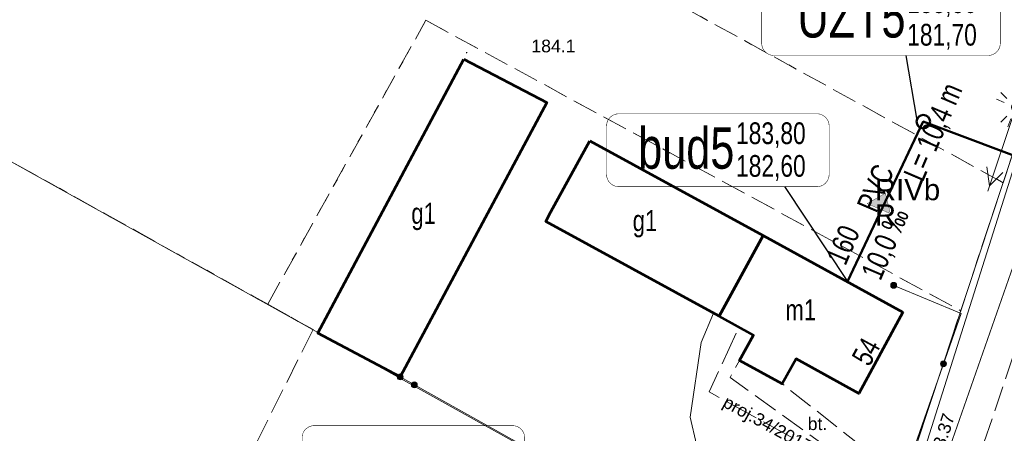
# Model space of a CAD drawing. Header units: metres. Extents: x 7482748 to 7484637, y 5684406 to 5687014.
# Tile 140 of 180: x 7483461 to 7483519, y 5686473 to 5686497. Entities that reach past the tile are written whole.
import ezdxf
from ezdxf.enums import TextEntityAlignment as Align
from ezdxf.lldxf.tags import DXFTag

# ---------------------------------------------------------------- set-up
doc = ezdxf.new("R2010")
doc.units = ezdxf.units.M
doc.header["$MEASUREMENT"] = 0
for name, pattern in [('KTJZ01_500', [2, 1.5, -0.5]), ('l217_500', [2, 1.5, -0.5]), ('l218_500', [1, 0.5, -0.5]), ('SUP__P_01_500', [2.5, 2, -0.5])]:
    doc.linetypes.add(name, pattern=pattern)
for name, color, linetype, lineweight in [('.ks tłoczny', 104, 'Continuous', 50), ('_Dzialki', 7, 'Continuous', 0), ('_Kontury', 7, 'Continuous', 0), ('_Kontury_opis', 7, 'Continuous', 0), ('_Uzytki', 7, 'Continuous', 0), ('_Uzytki_opis', 7, 'Continuous', 0), ('EGB_Adres', 7, 'Continuous', 0), ('EGB_Budynek', 7, 'Continuous', 0), ('EGB_Budynek_opis', 7, 'Continuous', 0), ('GES__SUSM01_01P', 7, 'Continuous', 13), ('GES__SUSM01_P', 7, 'Continuous', 13), ('KTOK05_01', 7, 'Continuous', 13), ('RTPW01_P', 7, 'Continuous', 0), ('SUPE_L_3', 1, 'Continuous', 13)]:
    doc.layers.add(name, color=color, linetype=linetype, lineweight=lineweight)
for name, color, linetype, lineweight, true_color in [('.przyłącza', 32, 'Continuous', 50, 0xbd5e00), ('GES__SUPW_01_pL', 5, 'Continuous', 13, 0x0000ff), ('GES__SUPW_P_01L', 5, 'SUP__P_01_500', 13, 0x0000ff)]:
    doc.layers.add(name, color=color, linetype=linetype, lineweight=lineweight, true_color=true_color)
doc.layers.add('GES__SUPW_P_01T', color=5, linetype='Continuous', lineweight=13, true_color=0x0000ff, transparency=0.25)
doc.layers.add('IS_kanalizacja_sanitarna', color=7, linetype='SOLID', true_color=0x000000)
doc.layers.add('IS_Opisy_działek_Net', color=7, linetype='SOLID', true_color=0x000000)
doc.layers.add('IS_Węzeł_sieci_kanalizacyjnej_-_opisy', color=7, linetype='Continuous')
for name, color, linetype, lineweight, transparency in [('KTJZ01_O', 7, 'KTJZ01_500', 13, 0.5), ('KTPL01_O', 7, 'KTJZ01_500', 13, 0.5), ('KTPL01_T', 7, 'Continuous', 13, 0.25), ('PTRW02_O', 7, 'Continuous', 13, 0.5), ('RTPW01_G', 7, 'Continuous', 13, 0.25), ('RTPW02_G', 7, 'Continuous', 13, 0.25)]:
    doc.layers.add(name, color=color, linetype=linetype, lineweight=lineweight, transparency=transparency)
doc.styles.get("Standard").update_dxf_attribs({"font": 'simplex.shx', "width": 0.75})
doc.styles.add('STYL_ARIAL', font='simplex.shx', dxfattribs={"width": 0.75, "oblique": 0.1})
doc.styles.add('Style-Arial', font='arial.ttf')
tags = doc.linetypes.add('SOLID', pattern=[10, 10, 0]).pattern_tags.tags
tags[6:7] = [DXFTag(74, 4), DXFTag(75, 0), DXFTag(340, '0'), DXFTag(46, 0.0), DXFTag(50, 0.0), DXFTag(44, 0.0), DXFTag(45, 0.0)]
tags[4:5] = [DXFTag(74, 4), DXFTag(75, 0), DXFTag(340, '0'), DXFTag(46, 0.0), DXFTag(50, 0.0), DXFTag(44, 0.0), DXFTag(45, 0.0)]

# ---------------------------------------------------------------- blocks, each defined once
blk = doc.blocks.new('SUSM01_59')
at = {"layer": 'GES__SUSM01_P', "linetype": 'Continuous', "lineweight": 13}
for p, q in [((-0.53, 0.53), (-0.88, 0.88)), ((0.53, 0.53), (0.88, 0.88)), ((-0.53, -0.53), (-0.88, -0.88)), ((0.53, -0.53), (0.88, -0.88))]:
    blk.add_line(p, q, dxfattribs=at)
blk.add_circle((0, 0), 0.25, dxfattribs=at)
blk = doc.blocks.new('SUSM01_01')
at = {"layer": 'GES__SUSM01_01P', "linetype": 'Continuous', "lineweight": 13}
for p, q in [((-0.53, 0.53), (-0.89, 0.88)), ((0.53, 0.53), (0.88, 0.89)), ((-0.53, -0.53), (-0.88, -0.89)), ((0.53, -0.53), (0.89, -0.88))]:
    blk.add_line(p, q, dxfattribs=at)
blk = doc.blocks.new('RTPW01')
at = {"layer": 'RTPW01_P', "linetype": 'Continuous', "lineweight": 0}
h = blk.add_hatch(color=256, dxfattribs=at)
edge = h.paths.add_edge_path()
edge.add_arc((0, 0), 0.045, 0, 360)

msp = doc.modelspace()

# ---------------------------------------------------------------- hatches: boundary and pattern name
at = {"layer": 'IS_kanalizacja_sanitarna', "linetype": 'Continuous', "ltscale": 0.01}
msp.add_hatch(color=256, dxfattribs=at).paths.add_polyline_path([(7483512.31073, 5686486.77812), (7483511.22709, 5686486.15504), (7483512.60547, 5686485.56337)])
at = {"layer": 'KTOK05_01', "linetype": 'Continuous', "lineweight": 13}
h = msp.add_hatch(color=256, dxfattribs=at)
edge = h.paths.add_edge_path()
edge.add_arc((7483512.8, 5686481.31), 0.175, 0, 360)
h = msp.add_hatch(color=256, dxfattribs=at)
edge = h.paths.add_edge_path()
edge.add_arc((7483515.75386, 5686476.65841), 0.175, 0, 360)
h = msp.add_hatch(color=256, dxfattribs=at)
edge = h.paths.add_edge_path()
edge.add_arc((7483483.53, 5686475.88), 0.175, 0, 360)
h = msp.add_hatch(color=256, dxfattribs=at)
edge = h.paths.add_edge_path()
edge.add_arc((7483484.37321, 5686475.40944), 0.175, 0, 360)

# ---------------------------------------------------------------- linework, layer by layer
at = {"layer": '.ks tłoczny', "color": 111, "linetype": 'Continuous', "true_color": 0x70ffb8}
msp.add_lwpolyline([(7483514.55893, 5686491.02024), (7483514.55893, 5686491.02024), (7483528.59305, 5686485.74461)], dxfattribs=at)
at = {"layer": '.ks tłoczny', "linetype": 'Continuous'}
msp.add_circle((7483514.55893, 5686491.02024), 0.4, dxfattribs=at)
at = {"layer": '.przyłącza', "linetype": 'Continuous'}
msp.add_lwpolyline([(7483514.55893, 5686491.02024), (7483510.05873, 5686481.53246)], dxfattribs=at)
at = {"layer": '_Dzialki', "color": 96, "linetype": 'Continuous', "true_color": 0x008000, "flags": 128}
for points in [[(7483523.72, 5686500.83), (7483510.5, 5686460.79)], [(7483510.5, 5686460.79), (7483441.99, 5686498.94)]]:
    msp.add_lwpolyline(points, dxfattribs=at)
at = {"layer": '_Kontury', "color": 96, "linetype": 'l217_500', "true_color": 0x008000, "flags": 128}
for points in [[(7483519.29, 5686487.4), (7483465.09, 5686517.16)], [(7483519.29, 5686487.4), (7483523.72, 5686500.83)], [(7483475.67, 5686480.19), (7483485.05, 5686497.03)], [(7483485.05, 5686497.03), (7483516.78, 5686479.81)], [(7483451.96, 5686493.39), (7483475.67, 5686480.19)], [(7483516.78, 5686479.81), (7483519.29, 5686487.4)], [(7483475.67, 5686480.19), (7483478.36, 5686478.69)], [(7483510.5, 5686460.79), (7483516.78, 5686479.81)], [(7483478.36, 5686478.69), (7483469.9, 5686461.73)]]:
    msp.add_lwpolyline(points, dxfattribs=at)
at = {"layer": '_Uzytki', "color": 96, "linetype": 'l218_500', "true_color": 0x008000, "flags": 128}
for points in [[(7483519.29, 5686487.4), (7483465.09, 5686517.16)], [(7483519.29, 5686487.4), (7483523.72, 5686500.83)], [(7483475.67, 5686480.19), (7483485.05, 5686497.03)], [(7483485.05, 5686497.03), (7483516.78, 5686479.81)], [(7483451.96, 5686493.39), (7483475.67, 5686480.19)], [(7483516.78, 5686479.81), (7483519.29, 5686487.4)], [(7483478.36, 5686478.69), (7483475.67, 5686480.19)], [(7483510.5, 5686460.79), (7483516.78, 5686479.81)]]:
    msp.add_lwpolyline(points, dxfattribs=at)
at = {"layer": 'EGB_Budynek', "color": 7, "linetype": 'Continuous', "lineweight": 53, "flags": 128}
for points in [[(7483487.3, 5686494.73), (7483492.22, 5686492.16), (7483483.53, 5686475.88), (7483478.64, 5686478.48), (7483487.3, 5686494.73)], [(7483494.77, 5686489.88), (7483505.06, 5686484.27), (7483502.44, 5686479.49), (7483492.16, 5686485.1), (7483492.47, 5686485.67), (7483494.77, 5686489.88)], [(7483513.35, 5686479.73), (7483510.74, 5686474.9), (7483507.02, 5686476.96), (7483506.19, 5686475.48), (7483503.65, 5686476.86), (7483504.48, 5686478.36), (7483502.44, 5686479.49), (7483505.06, 5686484.27), (7483513.35, 5686479.73)]]:
    msp.add_lwpolyline(points, dxfattribs=at)
at = {"layer": 'GES__SUPW_01_pL', "linetype": 'Continuous', "lineweight": 13, "flags": 128}
msp.add_lwpolyline([(7483527.25, 5686454.88), (7483523.1, 5686457.2), (7483508.24, 5686465.51), (7483507.24, 5686466.07), (7483501.49, 5686470.25), (7483500.72, 5686473.5), (7483501.39, 5686477.93), (7483502.12, 5686479.67)], dxfattribs=at)
at = {"layer": 'GES__SUPW_P_01L', "linetype": 'SUP__P_01_500', "lineweight": 13, "flags": 128}
msp.add_lwpolyline([(7483528.78, 5686460.29), (7483511.61, 5686469.63), (7483501.86, 5686474.99), (7483503.59, 5686478.76)], dxfattribs=at)
at = {"layer": 'IS_kanalizacja_sanitarna', "linetype": 'Continuous', "ltscale": 0.01, "const_width": 0.02}
msp.add_lwpolyline([(7483512.31073, 5686486.77812), (7483511.22709, 5686486.15504), (7483512.60547, 5686485.56337), (7483512.31073, 5686486.77812)], dxfattribs=at)
at = {"layer": 'IS_Węzeł_sieci_kanalizacyjnej_-_opisy', "color": 18, "linetype": 'SOLID', "ltscale": 0.01, "true_color": 0x000000, "const_width": 0.03}
for points in [[(7483505.69335, 5686494.9437), (7483518.40335, 5686494.9437, 0.414214), (7483519.12335, 5686495.6637), (7483519.12335, 5686498.5437, 0.414214), (7483518.40335, 5686499.2637), (7483505.69335, 5686499.2637, 0.414214), (7483504.97335, 5686498.5437), (7483504.97335, 5686495.6637, 0.414214), (7483505.69335, 5686494.9437)], [(7483496.49163, 5686487.16449), (7483508.25163, 5686487.16449, 0.414214), (7483508.97163, 5686487.88449), (7483508.97163, 5686490.76449, 0.414214), (7483508.25163, 5686491.48449), (7483496.49163, 5686491.48449, 0.414214), (7483495.77163, 5686490.76449), (7483495.77163, 5686487.88449, 0.414214), (7483496.49163, 5686487.16449)], [(7483478.4329, 5686468.67255), (7483490.1929, 5686468.67255, 0.414214), (7483490.9129, 5686469.39255), (7483490.9129, 5686472.27255, 0.414214), (7483490.1929, 5686472.99255), (7483478.4329, 5686472.99255, 0.414214), (7483477.7129, 5686472.27255), (7483477.7129, 5686469.39255, 0.414214), (7483478.4329, 5686468.67255)]]:
    msp.add_lwpolyline(points, format="xyb", dxfattribs=at)
at = {"layer": 'IS_Węzeł_sieci_kanalizacyjnej_-_opisy', "color": 18, "linetype": 'SOLID', "ltscale": 0.01, "true_color": 0x000000}
for points in [[(7483513.52676, 5686494.9437), (7483514.16828, 5686491.10554)], [(7483506.32785, 5686487.16449), (7483510.05873, 5686481.53179)]]:
    msp.add_lwpolyline(points, dxfattribs=at)
at = {"layer": 'KTJZ01_O', "linetype": 'KTJZ01_500', "lineweight": 13, "flags": 128}
msp.add_lwpolyline([(7483613.29, 5686753.85), (7483610.52, 5686745.34), (7483597.42, 5686707.23), (7483592.84, 5686693.63), (7483586.65, 5686674.57), (7483578.94, 5686652.57), (7483576.44, 5686645.6), (7483570.92, 5686629.39), (7483565.29, 5686612), (7483555.03, 5686581.98), (7483552.34, 5686573.92), (7483538.5, 5686532.62), (7483528.43, 5686502.82), (7483525.69, 5686494.44), (7483511.5, 5686452.13), (7483508.06, 5686441.86), (7483500.41, 5686418.93), (7483497.52, 5686410.47), (7483493.78, 5686400.09), (7483487.22, 5686379.91), (7483478.75, 5686354.53), (7483473.28, 5686338.58), (7483466.59, 5686318.01), (7483461.2, 5686301.98), (7483454.76, 5686282.03), (7483448.77, 5686264.59), (7483445.69, 5686255.08), (7483445.07, 5686253.25), (7483443.78, 5686249.4), (7483442.67, 5686246.12), (7483436.06, 5686226.36), (7483432.79, 5686216.79), (7483423.48, 5686188.39), (7483415.91, 5686165.55), (7483411.29, 5686151.94), (7483403.43, 5686128.74), (7483397.27, 5686110.49), (7483396.29, 5686107.6), (7483389.25, 5686086.41), (7483386.32, 5686077.5), (7483382.09, 5686064.87), (7483379.33, 5686057.56), (7483373.91, 5686047.4), (7483368.95, 5686041.13), (7483363.52, 5686034.43), (7483341.98, 5686010.31), (7483311.83, 5685977.83), (7483286.59, 5685950.4), (7483260.12, 5685921.63), (7483238.78, 5685898.43), (7483234.43, 5685893.44), (7483212.81, 5685869.61), (7483187.54, 5685841.24), (7483162.41, 5685812.7), (7483151.44, 5685800.65), (7483147.59, 5685795.21)], dxfattribs=at)
at = {"layer": 'KTOK05_01', "linetype": 'Continuous', "lineweight": 13}
msp.add_line((7483510.57, 5686460.79), (7483483.53, 5686475.88), dxfattribs=at)
at = {"layer": 'KTOK05_01', "linetype": 'Continuous', "lineweight": 13, "flags": 128}
msp.add_lwpolyline([(7483512.8, 5686481.31), (7483516.8, 5686479.65), (7483513.38, 5686469.87)], dxfattribs=at)
at = {"layer": 'KTOK05_01', "linetype": 'Continuous', "lineweight": 13}
for centre in [(7483512.8, 5686481.31), (7483515.75, 5686476.66), (7483483.53, 5686475.88), (7483484.37, 5686475.41)]:
    msp.add_circle(centre, 0.175, dxfattribs=at)
at = {"layer": 'KTPL01_O', "linetype": 'KTJZ01_500', "lineweight": 13, "flags": 128}
msp.add_lwpolyline([(7483513.33, 5686469.84), (7483512.97, 5686468.74), (7483503.1, 5686475.85), (7483503.65, 5686476.86), (7483506.19, 5686475.48), (7483513.33, 5686469.84)], close=True, dxfattribs=at)
at = {"layer": 'PTRW02_O', "linetype": 'Continuous', "lineweight": 13, "flags": 128}
msp.add_lwpolyline([(7483523.07, 5686491.54), (7483521.09, 5686491.98), (7483514.18, 5686470.13), (7483515.45, 5686469.79), (7483523.07, 5686491.54)], close=True, dxfattribs=at)
at = {"layer": 'SUPE_L_3', "linetype": 'Continuous'}
for p, q in [((7483518.38, 5686486.89), (7483519.96, 5686491.63)), ((7483518.49, 5686487.22), (7483518.33, 5686488.33)), ((7483518.49, 5686487.22), (7483519.28, 5686488.01))]:
    msp.add_line(p, q, dxfattribs=at)

# ---------------------------------------------------------------- block references
at = {"layer": 'GES__SUSM01_01P', "linetype": 'Continuous', "lineweight": 13}
msp.add_blockref('SUSM01_01', (7483520.04, 5686491.87), dxfattribs=at)
at = {"layer": 'GES__SUSM01_P', "linetype": 'Continuous', "lineweight": 13, "rotation": 22.55}
msp.add_blockref('SUSM01_59', (7483520.04, 5686491.87), dxfattribs=at)
at = {"layer": 'RTPW01_P', "linetype": 'Continuous', "lineweight": 0}
msp.add_blockref('RTPW01', (7483487.47, 5686495.11), dxfattribs=at)

# ---------------------------------------------------------------- texts
at = {"layer": '_Kontury_opis', "color": 96, "linetype": 'Continuous', "lineweight": 13, "true_color": 0x008000, "style": 'Style-Arial'}
msp.add_text('RIVb', height=1.25, dxfattribs=at).set_placement((7483511.68, 5686486.36))
at = {"layer": '_Uzytki_opis', "color": 96, "linetype": 'Continuous', "lineweight": 13, "true_color": 0x008000, "style": 'Style-Arial'}
msp.add_text('R', height=1.25, dxfattribs=at).set_placement((7483511.68, 5686484.86))
at = {"layer": 'EGB_Adres', "insert": (7483510.26, 5686477.04), "char_height": 1.25, "attachment_point": 1, "rotation": 61.3895403, "line_spacing_factor": 0.6, "style": 'STYL_ARIAL'}
msp.add_mtext('\\fArial|b0|i0|c238238|p39;54', dxfattribs=at)
at = {"layer": 'EGB_Budynek_opis', "color": 7, "char_height": 1.25, "attachment_point": 7, "line_spacing_factor": 0.6, "style": 'STYL_ARIAL'}
for s, insert in [('\\fArial|b0|i0|c238238|p39;g1', (7483484.19, 5686484.58)), ('\\fArial|b0|i0|c238238|p39;g1', (7483497.32, 5686484.15)), ('\\fArial|b0|i0|c238238|p39;m1', (7483506.38, 5686479.23))]:
    msp.add_mtext(s, dxfattribs=dict(at, insert=insert))
at = {"layer": 'GES__SUPW_P_01T', "linetype": 'Continuous', "lineweight": 13, "style": 'Style-Arial'}
msp.add_text('proj.34/2017.woK', height=0.75, rotation=331.2, dxfattribs=at).set_placement((7483506.35, 5686472.52), align=Align.MIDDLE_CENTER)
at = {"layer": 'IS_Opisy_działek_Net', "linetype": 'Continuous', "ltscale": 0.01, "char_height": 1.2888}
for s, insert, attachment_point, rotation in [('\\fArial|b0|i0;', (7483516.73986, 5686495.808), 1, 66.8), ('\\fArial|b0|i0;L= 10,4 m', (7483513.34367, 5686487.89611), 1, 66.8), ('\\fArial|b0|i0;', (7483513.96507, 5686491.75322), 7, 66.8), ('{\\fArial|b0|i0|c238|p34;PVC}', (7483511.77724, 5686485.5429), 7, 66.8), ('\\fArial|b0|i0;160', (7483509.95749, 5686482.417), 7, 66.8), ('\\fArial|b0|i0;10,0 ‰', (7483510.83104, 5686482.0426), 1, 66.8), ('{\\fArial|b0|i0|c238|p34;200 PE}', (7483522.02948, 5686474.43232), 7, 72.8)]:
    msp.add_mtext(s, dxfattribs=dict(at, insert=insert, attachment_point=attachment_point, rotation=rotation))
at = {"layer": 'IS_Węzeł_sieci_kanalizacyjnej_-_opisy', "color": 18, "linetype": 'SOLID', "ltscale": 0.01, "true_color": 0x000000}
for s, insert, char_height, attachment_point in [('\\fArial|b0|i0;UZT5', (7483513.50335, 5686495.9721), 2.448, 9), ('\\fArial|b0|i0;183,80', (7483513.60335, 5686497.2273), 1.2888, 7), ('\\fArial|b0|i0;181,70', (7483513.60335, 5686496.8169), 1.2888, 1), ('\\fArial|b0|i0;bud5', (7483503.35163, 5686488.19289), 2.448, 9), ('\\fArial|b0|i0;183,80', (7483503.45163, 5686489.44809), 1.2888, 7), ('\\fArial|b0|i0;182,60', (7483503.45163, 5686489.03769), 1.2888, 1)]:
    msp.add_mtext(s, dxfattribs=dict(at, insert=insert, char_height=char_height, attachment_point=attachment_point))
at = {"layer": 'KTPL01_T', "linetype": 'Continuous', "lineweight": 13, "style": 'Style-Arial'}
msp.add_text('bt.', height=0.75, dxfattribs=at).set_placement((7483507.7, 5686472.73))
at = {"layer": 'RTPW01_G', "linetype": 'Continuous', "lineweight": 13, "style": 'Style-Arial'}
msp.add_text('184.1', height=0.75, dxfattribs=at).set_placement((7483491.31, 5686495.13))
at = {"layer": 'RTPW02_G', "linetype": 'Continuous', "lineweight": 13, "style": 'Style-Arial'}
msp.add_text('183.37', height=0.75, rotation=72.46, dxfattribs=at).set_placement((7483515.47, 5686470.51))

doc.saveas('drawing.dxf')
